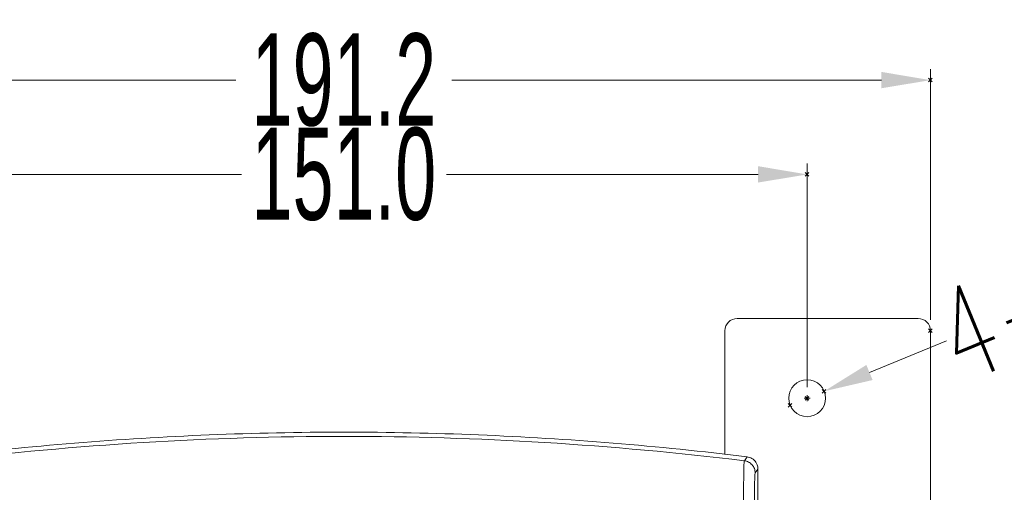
# Model space of a CAD drawing. Header units: millimetres. Extents: x -473 to 23648, y -382 to 1866.
# Tile 158 of 256: x 6243 to 6403, y 385 to 462. Entities that reach past the tile are written whole.
import ezdxf

# ---------------------------------------------------------------- set-up
doc = ezdxf.new("R2010")
doc.units = ezdxf.units.MM
doc.header["$LTSCALE"] = 80
doc.header["$PDMODE"] = 3
doc.header["$PDSIZE"] = 0.3
doc.layers.get('0').update_dxf_attribs({"linetype": 'CONTINUOUS'})
doc.styles.get("Standard").update_dxf_attribs({"font": 'technic_.ttf', "width": 0.7})
doc.dimstyles.get("Standard").update_dxf_attribs({"dimtxt": 3, "dimasz": 3, "dimexe": 0.18, "dimexo": 0.0625, "dimgap": 0.09, "dimtad": 1, "dimdsep": 46, "dimtxsty": 'Standard', "dimcen": 0.09, "dimadec": 0, "dimazin": 0, "dimtol": 1, "dimtp": 0.01, "dimtm": 0.01, "dimtfac": 1, "dimtofl": 0, "dimtmove": 0, "dimatfit": 3, "dimfxl": 1, "dimtolj": 1, "dimarcsym": 0})

# ---------------------------------------------------------------- blocks, each defined once
blk = doc.blocks.new('*D45')
at = {"color": 0, "lineweight": 0, "transparency": 16777216}
for p, q in [((6199.86, 412.89), (6199.86, 453.72)), ((6391.06, 412.89), (6391.06, 453.72)), ((6207.86, 451.92), (6277.87, 451.92)), ((6383.06, 451.92), (6313.05, 451.92))]:
    blk.add_line(p, q, dxfattribs=at)
for p in [(6391.06, 451.92), (6199.86, 411.09), (6391.06, 411.09)]:
    blk.add_point(p, dxfattribs=at)
for points in [[(6207.86, 453.26), (6207.86, 450.59), (6199.86, 451.92)], [(6383.06, 450.59), (6383.06, 453.26), (6391.06, 451.92)]]:
    blk.add_solid(points, dxfattribs=at)
at = {"color": 0, "lineweight": 0, "transparency": 16777216, "insert": (6295.46, 451.92), "char_height": 15, "attachment_point": 5}
blk.add_mtext('\\A1;191.2', dxfattribs=at)
blk = doc.blocks.new('*D50')
at = {"color": 0, "lineweight": 0, "transparency": 16777216}
for p, q in [((6393.67, 409.47), (6381.13, 404.29)), ((6370.46, 400.09), (6371.46, 400.09)), ((6370.96, 399.59), (6370.96, 400.59))]:
    blk.add_line(p, q, dxfattribs=at)
for p in [(6373.74, 401.23), (6368.19, 398.94)]:
    blk.add_point(p, dxfattribs=at)
blk.add_solid([(6380.62, 405.52), (6381.64, 403.06), (6373.74, 401.23)], dxfattribs=at)
at = {"color": 0, "lineweight": 0, "transparency": 16777216, "insert": (6417.21, 419.19), "char_height": 15, "attachment_point": 5, "rotation": 22.4413}
blk.add_mtext('\\A1;\\ftxt.shx;4-%%c6.0', dxfattribs=at)
blk = doc.blocks.new('*D51')
at = {"color": 0, "lineweight": 0, "transparency": 16777216}
for p, q in [((6219.96, 401.89), (6219.96, 438.36)), ((6370.96, 401.89), (6370.96, 438.36)), ((6227.96, 436.56), (6278.75, 436.56)), ((6362.96, 436.56), (6312.18, 436.56))]:
    blk.add_line(p, q, dxfattribs=at)
for p in [(6370.96, 436.56), (6219.96, 400.09), (6370.96, 400.09)]:
    blk.add_point(p, dxfattribs=at)
for points in [[(6227.96, 437.9), (6227.96, 435.23), (6219.96, 436.56)], [(6362.96, 435.23), (6362.96, 437.9), (6370.96, 436.56)]]:
    blk.add_solid(points, dxfattribs=at)
at = {"color": 0, "lineweight": 0, "transparency": 16777216, "insert": (6295.46, 436.56), "char_height": 15, "attachment_point": 5}
blk.add_mtext('\\A1;151.0', dxfattribs=at)

msp = doc.modelspace()

# ---------------------------------------------------------------- linework, layer by layer
at = {"linetype": 'Continuous', "lineweight": 0}
for p, q in [((6359.564, 413.089), (6389.064, 413.089)), ((6357.564, 411.089), (6357.564, 390.913)), ((6391.064, 45.089), (6391.064, 411.089)), ((6360.739, 389.905), (6360.97, 390.223)), ((6360.97, 390.223), (6361.202, 390.541)), ((6362.792, 388.328), (6362.957, 388.556)), ((6362.957, 388.556), (6362.957, 383.093)), ((6362.496, 387.92), (6362.792, 388.328))]:
    msp.add_line(p, q, dxfattribs=at)
msp.add_circle((6370.964, 400.089), 3, dxfattribs=at)
for centre, radius, start, end in [((6359.564, 411.089), 2, 90, 180), ((6389.064, 411.089), 2, 0, 90), ((6295.478, -144.807), 538.683, 90.0015, 96.96136), ((6295.45, -144.807), 538.683, 83.03864, 89.9985), ((6360.957, 388.553), 2.003, 72.62413, 82.97985), ((6360.958, 388.556), 1.999, 20.74738, 72.61601), ((6360.957, 388.556), 2, 359.99918, 20.74843)]:
    msp.add_arc(centre, radius, start, end, dxfattribs=at)
for points, start_tangent, end_tangent in [([(6295.464, 394.568), (6273.507, 394.12), (6251.576, 392.777), (6229.727, 390.541)], (-1, 0), (-0.99252, -0.1220821)), ([(6361.202, 390.541), (6339.353, 392.777), (6317.422, 394.12), (6295.464, 394.568)], (-0.99252, 0.1220821), (-1, 0)), ([(6360.658, 368.603), (6360.657, 371.814), (6360.652, 374.77), (6360.644, 377.486), (6360.635, 379.976), (6360.626, 382.24), (6360.618, 384.275), (6360.619, 386.052), (6360.631, 387.489), (6360.65, 388.552), (6360.674, 389.307), (6360.704, 389.743), (6360.739, 389.905)], (-0.000006, 1), (0.5606949, 0.8280225)), ([(6360.739, 389.905), (6361.426, 389.69), (6361.993, 389.245), (6362.366, 388.629), (6362.496, 387.92)], (0.9925802, -0.1215918), (0.0004194, -0.9999999)), ([(6362.374, 368.603), (6362.374, 371.042), (6362.374, 373.302), (6362.375, 375.395), (6362.377, 377.33), (6362.379, 379.116), (6362.382, 380.762), (6362.386, 382.274), (6362.391, 383.648), (6362.397, 384.869), (6362.406, 385.916), (6362.417, 386.719), (6362.432, 387.271), (6362.45, 387.635), (6362.472, 387.837), (6362.496, 387.92)], (0.0000001, 1), (0.5870916, 0.8095205))]:
    msp.add_spline(points, degree=3, dxfattribs=dict(at, start_tangent=start_tangent, end_tangent=end_tangent))

# ---------------------------------------------------------------- dimensions: what is measured, and where the dimension line sits
at = {"color": 3, "lineweight": 0}
for base, p1, p2, picture, middle in [((6391.064, 451.922), (6199.864, 411.089), (6391.064, 411.089), '*D45', (6295.464, 451.922)), ((6370.964, 436.564), (6219.964, 400.089), (6370.964, 400.089), '*D51', (6295.464, 436.564))]:
    dim = msp.add_linear_dim(base=base, p1=p1, p2=p2, dimstyle='Standard', override={"dimtxt": 15, "dimasz": 8, "dimexe": 1.8, "dimexo": 1.8, "dimtad": 0, "dimdec": 1, "dimzin": 0, "dimdsep": 0, "dimcen": 0.5, "dimtol": 0, "dimtdec": 4, "dimtzin": 0, "dimlwd": 0, "dimlwe": 0}, dxfattribs=at)
    dim.commit()
    dim.dimension.update_dxf_attribs({"geometry": picture, "text_midpoint": middle})
dim = msp.add_diameter_dim_2p(p1=(6368.192, 398.944), p2=(6373.737, 401.235), text='\\ftxt.shx;4-<>', dimstyle='Standard', override={"dimtxt": 15, "dimasz": 8, "dimexe": 1.8, "dimexo": 1.8, "dimtad": 0, "dimdec": 1, "dimzin": 0, "dimdsep": 0, "dimcen": 0.5, "dimtol": 0, "dimtdec": 4, "dimtzin": 0, "dimlwd": 0, "dimlwe": 0}, dxfattribs=at)
dim.commit()
dim.dimension.update_dxf_attribs({"geometry": '*D50', "text_midpoint": (6419.913, 412.642), "dimtype": 163})

doc.saveas('drawing.dxf')
